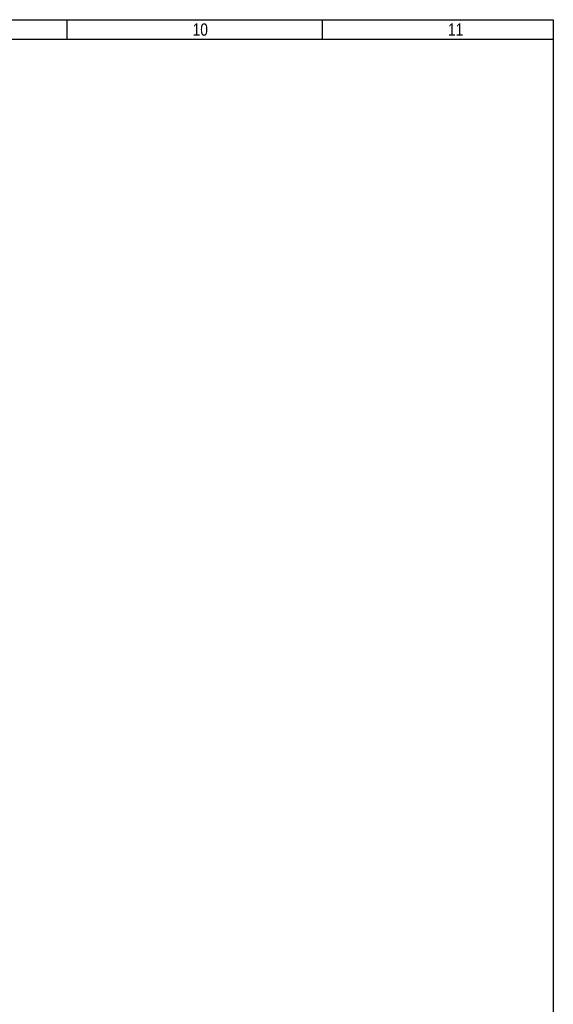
# Model space of a CAD drawing. Header units: millimetres. Extents: x 10 to 580, y 10 to 410.
# Tile 14 of 14: x 472 to 580, y 210 to 410. Entities that reach past the tile are written whole.
import ezdxf

# ---------------------------------------------------------------- set-up
doc = ezdxf.new("R2010")
doc.units = ezdxf.units.MM
doc.layers.add('10', color=7, linetype='Continuous')
doc.styles.add('SEACAD_Arial', font='arial.ttf')

msp = doc.modelspace()

# ---------------------------------------------------------------- linework, layer by layer
at = {"layer": '10', "color": 7, "linetype": 'Continuous'}
for p, q in [((481.1818, 406), (481.1818, 410)), ((533.0909, 406), (533.0909, 410)), ((580, 406), (14, 406))]:
    msp.add_line(p, q, dxfattribs=at)
msp.add_lwpolyline([(10, 10), (10, 410), (580, 410), (580, 10), (10, 10)], dxfattribs=at)

# ---------------------------------------------------------------- texts
at = {"layer": '10', "char_height": 2.5, "width": 3.043488, "attachment_point": 1, "style": 'SEACAD_Arial'}
for s, insert in [('{\\farial rounded mt|b0||i0||c0|p34;\\C7;\\H2.50000002;\\W0.8;10}', (506.681, 409.25)), ('{\\farial rounded mt|b0||i0||c0|p34;\\C7;\\H2.50000002;\\W0.8;11}', (558.59, 409.25))]:
    msp.add_mtext(s, dxfattribs=dict(at, insert=insert))

doc.saveas('drawing.dxf')
